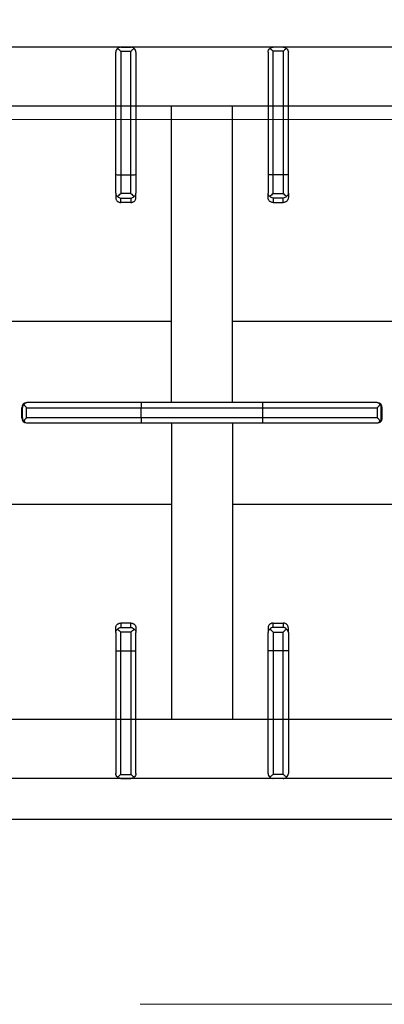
# Model space of a CAD drawing. Header units: millimetres. Extents: x -740 to 33545, y -26688 to 22494.
# Tile 90 of 256: x 9218 to 9236, y 10406 to 10454. Entities that reach past the tile are written whole.
import ezdxf

# ---------------------------------------------------------------- set-up
doc = ezdxf.new("R2010")
doc.units = ezdxf.units.MM
doc.header["$MEASUREMENT"] = 0
doc.linetypes.add('DASHED', pattern=[19.05, 12.7, -6.35])
doc.layers.get('Defpoints').update_dxf_attribs({"color": 252})
doc.layers.add('A_wyposażenie', color=252, linetype='Continuous', lineweight=9)
doc.layers.add('wymiarowanie', color=252, linetype='Continuous', lineweight=9)
doc.layers.add('PQ_200_2D', color=252, linetype='Continuous')
doc.layers.add('PQ_204_2D', color=252, linetype='Continuous')
doc.styles.add('styl2', font='simplex.shx')
doc.dimstyles.new('Skala 1-50', dxfattribs={"dimtxt": 12, "dimasz": 5, "dimexe": 1, "dimexo": 1, "dimgap": 1.5, "dimtad": 1, "dimdec": 1, "dimrnd": 0.5, "dimtxsty": 'styl2', "dimblk": 'ARCHTICK', "dimcen": 5, "dimadec": 0, "dimazin": 0, "dimtfac": 1, "dimtdec": 1, "dimtmove": 1, "dimatfit": 3, "dimldrblk": 'ARCHTICK', "dimfxl": 0, "dimlwd": -1, "dimlwe": -1, "dimarcsym": 0})

# ---------------------------------------------------------------- blocks, each defined once
blk = doc.blocks.new('dfghbnj')
at = {"layer": 'PQ_200_2D', "color": 8}
blk.add_line((5968.38, -17005.72), (5968.38, -17660.72), dxfattribs=at)
at = {"layer": 'PQ_204_2D', "color": 8}
for p, q in [((5588.38, -17657.22), (5588.38, -17091.22)), ((5948.38, -17657.22), (5948.38, -17091.22)), ((5763.38, -17288.37), (5763.38, -17287.95)), ((5765.88, -17285.45), (5765.88, -17285.9)), ((5770.88, -17285.45), (5765.88, -17285.45)), ((5770.88, -17285.9), (5765.88, -17285.9)), ((5770.88, -17287.81), (5765.88, -17287.81)), ((5765.88, -17287.81), (5765.88, -17344.2)), ((5770.88, -17285.9), (5770.88, -17285.45)), ((5770.88, -17344.2), (5770.88, -17287.81)), ((5773.38, -17287.95), (5773.38, -17288.37)), ((5763.38, -17344.26), (5763.38, -17288.37)), ((5773.38, -17288.37), (5773.38, -17344.26)), ((5651.14, -17331.71), (5590.85, -17331.71)), ((5660.28, -17331.71), (5651.14, -17331.71)), ((5660.28, -17331.71), (5662.42, -17331.71)), ((5876.47, -17331.71), (5874.34, -17331.71)), ((5876.47, -17331.71), (5885.62, -17331.71)), ((5885.62, -17331.71), (5945.9, -17331.71)), ((5588.38, -17334.21), (5588.38, -17339.21)), ((5588.38, -17334.21), (5588.38, -17339.21)), ((5590.37, -17334.21), (5590.37, -17339.21)), ((5590.37, -17334.21), (5651.19, -17334.21)), ((5651.19, -17334.21), (5651.19, -17339.21)), ((5651.19, -17334.21), (5660.39, -17334.21)), ((5660.39, -17339.21), (5660.39, -17334.21)), ((5664.85, -17334.21), (5662.75, -17334.21)), ((5662.75, -17334.21), (5662.75, -17339.21)), ((5664.85, -17339.21), (5664.85, -17334.21)), ((5871.9, -17339.21), (5871.9, -17334.21)), ((5871.9, -17334.21), (5874.01, -17334.21)), ((5874.01, -17334.21), (5874.01, -17339.21)), ((5885.56, -17334.21), (5876.36, -17334.21)), ((5876.36, -17339.21), (5876.36, -17334.21)), ((5885.56, -17334.21), (5885.56, -17339.21)), ((5946.38, -17334.21), (5885.56, -17334.21)), ((5946.38, -17334.21), (5946.38, -17339.21)), ((5948.38, -17334.21), (5948.38, -17339.21)), ((5948.38, -17334.21), (5948.38, -17339.21)), ((5651.19, -17339.21), (5590.37, -17339.21)), ((5660.39, -17339.21), (5651.19, -17339.21)), ((5662.75, -17339.21), (5664.85, -17339.21)), ((5874.01, -17339.21), (5871.9, -17339.21)), ((5876.36, -17339.21), (5885.56, -17339.21)), ((5885.56, -17339.21), (5946.38, -17339.21)), ((5590.85, -17341.71), (5651.14, -17341.71)), ((5651.14, -17341.71), (5660.28, -17341.71)), ((5662.42, -17341.71), (5660.28, -17341.71)), ((5763.38, -17404.15), (5763.38, -17344.26)), ((5765.88, -17344.2), (5765.88, -17404.2)), ((5770.88, -17344.2), (5765.88, -17344.2)), ((5770.88, -17404.2), (5770.88, -17344.2)), ((5773.38, -17344.26), (5773.38, -17404.15)), ((5874.34, -17341.71), (5876.47, -17341.71)), ((5885.62, -17341.71), (5876.47, -17341.71)), ((5945.9, -17341.71), (5885.62, -17341.71)), ((5763.38, -17359.22), (5617.36, -17359.22)), ((5773.38, -17359.22), (5919.4, -17359.22)), ((5763.38, -17389.22), (5617.36, -17389.22)), ((5773.38, -17389.22), (5919.4, -17389.22)), ((5763.38, -17460.03), (5763.38, -17404.15)), ((5765.88, -17404.2), (5765.88, -17460.59)), ((5770.88, -17404.2), (5765.88, -17404.2)), ((5770.88, -17460.59), (5770.88, -17404.2)), ((5773.38, -17404.15), (5773.38, -17460.03)), ((5588.38, -17414.22), (5588.38, -17409.22)), ((5588.38, -17414.22), (5588.38, -17409.22)), ((5590.37, -17414.22), (5590.37, -17409.22)), ((5651.19, -17409.22), (5590.37, -17409.22)), ((5590.85, -17406.72), (5651.14, -17406.72)), ((5651.14, -17406.72), (5660.28, -17406.72)), ((5651.19, -17414.22), (5651.19, -17409.22)), ((5660.39, -17409.22), (5651.19, -17409.22)), ((5662.42, -17406.72), (5660.28, -17406.72)), ((5660.39, -17409.22), (5660.39, -17414.22)), ((5662.75, -17409.22), (5664.85, -17409.22)), ((5662.75, -17414.22), (5662.75, -17409.22)), ((5664.85, -17409.22), (5664.85, -17414.22)), ((5871.9, -17409.22), (5871.9, -17414.22)), ((5874.01, -17409.22), (5871.9, -17409.22)), ((5874.01, -17414.22), (5874.01, -17409.22)), ((5874.34, -17406.72), (5876.47, -17406.72)), ((5876.36, -17409.22), (5885.56, -17409.22)), ((5876.36, -17409.22), (5876.36, -17414.22)), ((5885.62, -17406.72), (5876.47, -17406.72)), ((5885.56, -17409.22), (5946.38, -17409.22)), ((5885.56, -17414.22), (5885.56, -17409.22)), ((5945.9, -17406.72), (5885.62, -17406.72)), ((5946.38, -17414.22), (5946.38, -17409.22)), ((5948.38, -17414.22), (5948.38, -17409.22)), ((5948.38, -17414.22), (5948.38, -17409.22)), ((5590.37, -17414.22), (5651.19, -17414.22)), ((5651.19, -17414.22), (5660.39, -17414.22)), ((5664.85, -17414.22), (5662.75, -17414.22)), ((5871.9, -17414.22), (5874.01, -17414.22)), ((5885.56, -17414.22), (5876.36, -17414.22)), ((5946.38, -17414.22), (5885.56, -17414.22)), ((5651.14, -17416.72), (5590.85, -17416.72)), ((5660.28, -17416.72), (5651.14, -17416.72)), ((5660.28, -17416.72), (5662.42, -17416.72)), ((5876.47, -17416.72), (5874.34, -17416.72)), ((5876.47, -17416.72), (5885.62, -17416.72)), ((5885.62, -17416.72), (5945.9, -17416.72)), ((5763.38, -17460.45), (5763.38, -17460.03)), ((5771.48, -17462.4), (5765.27, -17462.4)), ((5770.88, -17460.59), (5765.88, -17460.59)), ((5770.88, -17462.5), (5765.88, -17462.5)), ((5765.88, -17462.5), (5765.88, -17462.95)), ((5770.88, -17462.95), (5770.88, -17462.5)), ((5773.38, -17460.03), (5773.38, -17460.45)), ((5770.88, -17462.95), (5765.88, -17462.95))]:
    blk.add_line(p, q, dxfattribs=at)
blk.add_lwpolyline([(5919.4, -17118.2), (5617.36, -17118.2), (5617.36, -17630.24), (5919.4, -17630.24)], close=True, dxfattribs=at)
for points in [[(5723.38, -17359.22), (5723.38, -17227.97, -1), (5813.38, -17227.97), (5813.38, -17359.22)], [(5813.38, -17389.22), (5813.38, -17517.97, -1), (5723.38, -17517.97), (5723.38, -17389.22)]]:
    blk.add_lwpolyline(points, format="xyb", dxfattribs=at)
at = {"layer": 'PQ_204_2D', "color": 8, "extrusion": (0, 0, -1)}
for centre, major_axis, ratio, start_param, end_param in [((5765.88, -17287.95), (0, 2.5), 0.99863, 4.712389, 6.283185), ((5765.88, -17288.37), (2.5, 0), 0.951091, 3.141593, 4.055957), ((5770.88, -17287.95), (0, 2.5), 0.99863, 0, 1.570796), ((5770.88, -17288.37), (-2.5, 0), 0.951091, 2.227228, 3.141593), ((5590.85, -17334.21), (0, 2.5), 0.948965, -0.895145, 0), ((5651.14, -17334.21), (0, 2.5), 0.02182, 0, 1.570796), ((5660.28, -17334.21), (0, 2.5), 0.84544, 0, 0.894481), ((5660.28, -17334.21), (2.5, 2.5), 0.02182, 0.872665, 1.54898), ((5660.28, -17334.21), (-1.92, 1.92), 0.8391, 1.592613, 2.268928), ((5590.85, -17339.21), (0, 2.5), 0.948965, 3.141593, 4.036737), ((5651.14, -17339.21), (0, 2.5), 0.02182, 1.570796, 3.141593), ((5660.28, -17339.21), (0, 2.5), 0.84544, 2.247111, 3.141593), ((5660.28, -17339.21), (-2.5, 2.5), 0.02182, 1.592613, 2.268928), ((5660.28, -17339.21), (1.92, 1.92), 0.8391, 0.872665, 1.54898), ((5765.88, -17344.26), (2.5, 0), 0.02182, 3.141593, 4.712389), ((5770.88, -17344.26), (2.5, 0), 0.02182, -1.570796, 0), ((5765.88, -17404.15), (-2.5, 0), 0.02182, 4.712389, 6.283185), ((5770.88, -17404.15), (-2.5, 0), 0.02182, 3.141593, 4.712389), ((5876.47, -17409.22), (1.92, 1.92), 0.8391, 4.014257, 4.690572), ((5876.47, -17409.22), (0, 2.5), 0.84544, -0.894481, 0), ((5876.47, -17409.22), (-2.5, 2.5), 0.02182, 4.734206, 5.410521), ((5885.62, -17409.22), (0, 2.5), 0.02182, 4.712389, 6.283185), ((5945.9, -17409.22), (0, 2.5), 0.948965, 0, 0.895145), ((5876.47, -17414.22), (-1.92, 1.92), 0.8391, 4.734206, 5.410521), ((5876.47, -17414.22), (2.5, 2.5), 0.02182, 4.014257, 4.690572), ((5885.62, -17414.22), (0, 2.5), 0.02182, 3.141593, 4.712389), ((5876.47, -17414.22), (0, 2.5), 0.84544, 3.141593, 4.036074), ((5945.9, -17414.22), (0, 2.5), 0.948965, 2.246448, 3.141593), ((5765.88, -17460.03), (2.5, 0), 0.951091, 2.227228, 3.141593), ((5765.88, -17460.45), (0, 2.5), 0.99863, 3.141593, 4.712389), ((5765.88, -17459.06), (0, 3.44), 0.725954, 3.141593, 3.386992), ((5770.88, -17460.45), (0, 2.5), 0.99863, 1.570796, 3.141593), ((5770.88, -17459.06), (0, 3.44), 0.725954, 2.896194, 3.141593), ((5770.88, -17460.03), (-2.5, 0), 0.951091, 3.141593, 4.055957)]:
    blk.add_ellipse(centre, major_axis=major_axis, ratio=ratio, start_param=start_param, end_param=end_param, dxfattribs=at)
at = {"layer": 'PQ_204_2D', "color": 8}
for centre, major_axis, ratio, start_param, end_param in [((5876.47, -17334.21), (0, 2.5), 0.84544, 0, 0.894481), ((5885.62, -17334.21), (0, 2.5), 0.02182, 0, 1.570796), ((5945.9, -17334.21), (0, 2.5), 0.948965, -0.895145, 0), ((5876.47, -17334.21), (1.92, 1.92), 0.8391, 1.592613, 2.268928), ((5876.47, -17334.21), (-2.5, 2.5), 0.02182, 0.872665, 1.54898), ((5876.47, -17339.21), (-1.92, 1.92), 0.8391, 0.872665, 1.54898), ((5876.47, -17339.21), (2.5, 2.5), 0.02182, 1.592613, 2.268928), ((5876.47, -17339.21), (0, 2.5), 0.84544, 2.247111, 3.141593), ((5885.62, -17339.21), (0, 2.5), 0.02182, 1.570796, 3.141593), ((5945.9, -17339.21), (0, 2.5), 0.948965, 3.141593, 4.036737), ((5590.85, -17409.22), (0, 2.5), 0.948965, 0, 0.895145), ((5651.14, -17409.22), (0, 2.5), 0.02182, 4.712389, 6.283185), ((5660.28, -17409.22), (0, 2.5), 0.84544, -0.894481, 0), ((5660.28, -17409.22), (2.5, 2.5), 0.02182, 4.734206, 5.410521), ((5660.28, -17409.22), (-1.92, 1.92), 0.8391, 4.014257, 4.690572), ((5651.14, -17414.22), (0, 2.5), 0.02182, 3.141593, 4.712389), ((5660.28, -17414.22), (-2.5, 2.5), 0.02182, 4.014257, 4.690572), ((5660.28, -17414.22), (1.92, 1.92), 0.8391, 4.734206, 5.410521), ((5590.85, -17414.22), (0, 2.5), 0.948965, 2.246448, 3.141593), ((5660.28, -17414.22), (0, 2.5), 0.84544, 3.141593, 4.036074)]:
    blk.add_ellipse(centre, major_axis=major_axis, ratio=ratio, start_param=start_param, end_param=end_param, dxfattribs=at)
for points, knots in [([(5765.88, -17285.9), (5765.73, -17285.91), (5765.58, -17285.93), (5765.28, -17286), (5765.13, -17286.04), (5764.76, -17286.2), (5764.54, -17286.33), (5764.35, -17286.49)], [0, 0, 0, 0, 0.576945, 0.576945, 1.153889, 1.153889, 2.012527, 2.012527, 2.012527, 2.012527]), ([(5764.35, -17286.49), (5764.46, -17286.58), (5764.57, -17286.67), (5764.78, -17286.85), (5764.89, -17286.95), (5765.11, -17287.14), (5765.22, -17287.23), (5765.43, -17287.42), (5765.54, -17287.51), (5765.68, -17287.63), (5765.72, -17287.67), (5765.78, -17287.73), (5765.8, -17287.75), (5765.83, -17287.77), (5765.84, -17287.78), (5765.85, -17287.79), (5765.86, -17287.79), (5765.86, -17287.8), (5765.87, -17287.8), (5765.87, -17287.81), (5765.87, -17287.81), (5765.87, -17287.81), (5765.87, -17287.81), (5765.87, -17287.81), (5765.87, -17287.81), (5765.87, -17287.81), (5765.88, -17287.81), (5765.88, -17287.81)], [5.918216, 5.918216, 5.918216, 5.918216, 6.381677, 6.381677, 6.833246, 6.833246, 7.284815, 7.284815, 7.736384, 7.736384, 7.962168, 7.962168, 8.07506, 8.07506, 8.131506, 8.131506, 8.159729, 8.159729, 8.173841, 8.173841, 8.180897, 8.180897, 8.184425, 8.184425, 8.186189, 8.186189, 8.187953, 8.187953, 8.187953, 8.187953]), ([(5772.4, -17286.49), (5772.21, -17286.33), (5771.99, -17286.2), (5771.62, -17286.04), (5771.47, -17286), (5771.17, -17285.93), (5771.02, -17285.91), (5770.88, -17285.9)], [11.914764, 11.914764, 11.914764, 11.914764, 12.773402, 12.773402, 13.350347, 13.350347, 13.927292, 13.927292, 13.927292, 13.927292]), ([(5770.88, -17287.81), (5770.88, -17287.81), (5770.88, -17287.81), (5770.88, -17287.81), (5770.88, -17287.81), (5770.88, -17287.81), (5770.88, -17287.81), (5770.88, -17287.81), (5770.88, -17287.81), (5770.89, -17287.8), (5770.89, -17287.8), (5770.89, -17287.79), (5770.9, -17287.79), (5770.91, -17287.78), (5770.92, -17287.77), (5770.95, -17287.75), (5770.97, -17287.73), (5771.03, -17287.67), (5771.08, -17287.63), (5771.21, -17287.51), (5771.32, -17287.42), (5771.53, -17287.23), (5771.64, -17287.14), (5771.86, -17286.95), (5771.97, -17286.85), (5772.18, -17286.67), (5772.29, -17286.58), (5772.4, -17286.49)], [8.188469, 8.188469, 8.188469, 8.188469, 8.190233, 8.190233, 8.191997, 8.191997, 8.195525, 8.195525, 8.202581, 8.202581, 8.216692, 8.216692, 8.244915, 8.244915, 8.301361, 8.301361, 8.414254, 8.414254, 8.640038, 8.640038, 9.091607, 9.091607, 9.543176, 9.543176, 9.994745, 9.994745, 10.458205, 10.458205, 10.458205, 10.458205]), ([(5662.42, -17331.71), (5662.57, -17331.71), (5662.73, -17331.73), (5663.04, -17331.79), (5663.2, -17331.84), (5663.5, -17331.97), (5663.64, -17332.05), (5663.91, -17332.23), (5664.03, -17332.34), (5664.25, -17332.56), (5664.35, -17332.68), (5664.53, -17332.96), (5664.6, -17333.1), (5664.73, -17333.41), (5664.77, -17333.57), (5664.84, -17333.9), (5664.85, -17334.06), (5664.85, -17334.21)], [3.776921, 3.776921, 3.776921, 3.776921, 4.248957, 4.248957, 4.720993, 4.720993, 5.193029, 5.193029, 5.665065, 5.665065, 6.135831, 6.135831, 6.606596, 6.606596, 7.077361, 7.077361, 7.548126, 7.548126, 7.548126, 7.548126]), ([(5874.34, -17331.71), (5874.18, -17331.71), (5874.03, -17331.73), (5873.71, -17331.79), (5873.56, -17331.84), (5873.26, -17331.97), (5873.11, -17332.05), (5872.85, -17332.23), (5872.72, -17332.34), (5872.51, -17332.56), (5872.41, -17332.68), (5872.23, -17332.96), (5872.15, -17333.1), (5872.02, -17333.41), (5871.98, -17333.57), (5871.92, -17333.9), (5871.9, -17334.06), (5871.9, -17334.21)], [3.776921, 3.776921, 3.776921, 3.776921, 4.248957, 4.248957, 4.720993, 4.720993, 5.193029, 5.193029, 5.665065, 5.665065, 6.135831, 6.135831, 6.606596, 6.606596, 7.077361, 7.077361, 7.548126, 7.548126, 7.548126, 7.548126]), ([(5588.38, -17334.21), (5588.38, -17334.07), (5588.4, -17333.92), (5588.47, -17333.62), (5588.52, -17333.47), (5588.68, -17333.08), (5588.82, -17332.86), (5589, -17332.65)], [0, 0, 0, 0, 0.576945, 0.576945, 1.153889, 1.153889, 2.068716, 2.068716, 2.068716, 2.068716]), ([(5589, -17332.65), (5589.17, -17332.86), (5589.37, -17333.08), (5589.71, -17333.47), (5589.84, -17333.62), (5590.11, -17333.92), (5590.25, -17334.07), (5590.37, -17334.21)], [11.858599, 11.858599, 11.858599, 11.858599, 12.773425, 12.773425, 13.35037, 13.35037, 13.927314, 13.927314, 13.927314, 13.927314]), ([(5947.76, -17332.65), (5947.58, -17332.86), (5947.38, -17333.08), (5947.04, -17333.47), (5946.91, -17333.62), (5946.64, -17333.92), (5946.51, -17334.07), (5946.38, -17334.21)], [11.858599, 11.858599, 11.858599, 11.858599, 12.773425, 12.773425, 13.35037, 13.35037, 13.927314, 13.927314, 13.927314, 13.927314]), ([(5948.38, -17334.21), (5948.37, -17334.07), (5948.35, -17333.92), (5948.28, -17333.62), (5948.23, -17333.47), (5948.07, -17333.08), (5947.93, -17332.86), (5947.76, -17332.65)], [0, 0, 0, 0, 0.576945, 0.576945, 1.153889, 1.153889, 2.068716, 2.068716, 2.068716, 2.068716]), ([(5589, -17340.78), (5588.82, -17340.57), (5588.68, -17340.35), (5588.52, -17339.96), (5588.47, -17339.81), (5588.4, -17339.51), (5588.38, -17339.36), (5588.38, -17339.21)], [11.858599, 11.858599, 11.858599, 11.858599, 12.773425, 12.773425, 13.35037, 13.35037, 13.927314, 13.927314, 13.927314, 13.927314]), ([(5590.37, -17339.21), (5590.25, -17339.36), (5590.11, -17339.51), (5589.84, -17339.81), (5589.71, -17339.96), (5589.37, -17340.35), (5589.17, -17340.57), (5589, -17340.78)], [0, 0, 0, 0, 0.576945, 0.576945, 1.153889, 1.153889, 2.068716, 2.068716, 2.068716, 2.068716]), ([(5664.85, -17339.21), (5664.85, -17339.37), (5664.84, -17339.53), (5664.77, -17339.86), (5664.73, -17340.02), (5664.6, -17340.33), (5664.53, -17340.47), (5664.35, -17340.75), (5664.25, -17340.87), (5664.03, -17341.09), (5663.91, -17341.2), (5663.64, -17341.38), (5663.5, -17341.46), (5663.2, -17341.59), (5663.04, -17341.64), (5662.73, -17341.7), (5662.57, -17341.71), (5662.42, -17341.71)], [15.096253, 15.096253, 15.096253, 15.096253, 15.567018, 15.567018, 16.037783, 16.037783, 16.508548, 16.508548, 16.979314, 16.979314, 17.45135, 17.45135, 17.923386, 17.923386, 18.395422, 18.395422, 18.867458, 18.867458, 18.867458, 18.867458]), ([(5871.9, -17339.21), (5871.9, -17339.37), (5871.92, -17339.53), (5871.98, -17339.86), (5872.02, -17340.02), (5872.15, -17340.33), (5872.23, -17340.47), (5872.41, -17340.75), (5872.51, -17340.87), (5872.72, -17341.09), (5872.85, -17341.2), (5873.11, -17341.38), (5873.26, -17341.46), (5873.56, -17341.59), (5873.71, -17341.64), (5874.03, -17341.7), (5874.18, -17341.71), (5874.34, -17341.71)], [15.096253, 15.096253, 15.096253, 15.096253, 15.567018, 15.567018, 16.037783, 16.037783, 16.508548, 16.508548, 16.979314, 16.979314, 17.45135, 17.45135, 17.923386, 17.923386, 18.395422, 18.395422, 18.867458, 18.867458, 18.867458, 18.867458]), ([(5946.38, -17339.21), (5946.51, -17339.36), (5946.64, -17339.51), (5946.91, -17339.81), (5947.04, -17339.96), (5947.38, -17340.35), (5947.58, -17340.57), (5947.76, -17340.78)], [0, 0, 0, 0, 0.576945, 0.576945, 1.153889, 1.153889, 2.068716, 2.068716, 2.068716, 2.068716]), ([(5947.76, -17340.78), (5947.93, -17340.57), (5948.07, -17340.35), (5948.23, -17339.96), (5948.28, -17339.81), (5948.35, -17339.51), (5948.37, -17339.36), (5948.38, -17339.21)], [11.858599, 11.858599, 11.858599, 11.858599, 12.773425, 12.773425, 13.35037, 13.35037, 13.927314, 13.927314, 13.927314, 13.927314]), ([(5589, -17407.65), (5588.82, -17407.86), (5588.68, -17408.08), (5588.52, -17408.47), (5588.47, -17408.62), (5588.4, -17408.92), (5588.38, -17409.07), (5588.38, -17409.22)], [11.858599, 11.858599, 11.858599, 11.858599, 12.773425, 12.773425, 13.35037, 13.35037, 13.927314, 13.927314, 13.927314, 13.927314]), ([(5590.37, -17409.22), (5590.25, -17409.07), (5590.11, -17408.92), (5589.84, -17408.62), (5589.71, -17408.47), (5589.37, -17408.08), (5589.17, -17407.86), (5589, -17407.65)], [0, 0, 0, 0, 0.576945, 0.576945, 1.153889, 1.153889, 2.068716, 2.068716, 2.068716, 2.068716]), ([(5664.85, -17409.22), (5664.85, -17409.06), (5664.84, -17408.9), (5664.77, -17408.57), (5664.73, -17408.41), (5664.6, -17408.11), (5664.53, -17407.96), (5664.35, -17407.68), (5664.25, -17407.56), (5664.03, -17407.34), (5663.91, -17407.23), (5663.64, -17407.05), (5663.5, -17406.97), (5663.2, -17406.84), (5663.04, -17406.79), (5662.73, -17406.73), (5662.57, -17406.72), (5662.42, -17406.72)], [15.096253, 15.096253, 15.096253, 15.096253, 15.567018, 15.567018, 16.037783, 16.037783, 16.508548, 16.508548, 16.979314, 16.979314, 17.45135, 17.45135, 17.923386, 17.923386, 18.395422, 18.395422, 18.867458, 18.867458, 18.867458, 18.867458]), ([(5871.9, -17409.22), (5871.9, -17409.06), (5871.92, -17408.9), (5871.98, -17408.57), (5872.02, -17408.41), (5872.15, -17408.11), (5872.23, -17407.96), (5872.41, -17407.68), (5872.51, -17407.56), (5872.72, -17407.34), (5872.85, -17407.23), (5873.11, -17407.05), (5873.26, -17406.97), (5873.56, -17406.84), (5873.71, -17406.79), (5874.03, -17406.73), (5874.18, -17406.72), (5874.34, -17406.72)], [15.096253, 15.096253, 15.096253, 15.096253, 15.567018, 15.567018, 16.037783, 16.037783, 16.508548, 16.508548, 16.979314, 16.979314, 17.45135, 17.45135, 17.923386, 17.923386, 18.395422, 18.395422, 18.867458, 18.867458, 18.867458, 18.867458]), ([(5946.38, -17409.22), (5946.51, -17409.07), (5946.64, -17408.92), (5946.91, -17408.62), (5947.04, -17408.47), (5947.38, -17408.08), (5947.58, -17407.86), (5947.76, -17407.65)], [0, 0, 0, 0, 0.576945, 0.576945, 1.153889, 1.153889, 2.068716, 2.068716, 2.068716, 2.068716]), ([(5947.76, -17407.65), (5947.93, -17407.86), (5948.07, -17408.08), (5948.23, -17408.47), (5948.28, -17408.62), (5948.35, -17408.92), (5948.37, -17409.07), (5948.38, -17409.22)], [11.858599, 11.858599, 11.858599, 11.858599, 12.773425, 12.773425, 13.35037, 13.35037, 13.927314, 13.927314, 13.927314, 13.927314]), ([(5588.38, -17414.22), (5588.38, -17414.36), (5588.4, -17414.51), (5588.47, -17414.81), (5588.52, -17414.96), (5588.68, -17415.35), (5588.82, -17415.58), (5589, -17415.78)], [0, 0, 0, 0, 0.576945, 0.576945, 1.153889, 1.153889, 2.068716, 2.068716, 2.068716, 2.068716]), ([(5589, -17415.78), (5589.17, -17415.58), (5589.37, -17415.35), (5589.71, -17414.96), (5589.84, -17414.81), (5590.11, -17414.51), (5590.25, -17414.36), (5590.37, -17414.22)], [11.858599, 11.858599, 11.858599, 11.858599, 12.773425, 12.773425, 13.35037, 13.35037, 13.927314, 13.927314, 13.927314, 13.927314]), ([(5662.42, -17416.72), (5662.57, -17416.72), (5662.73, -17416.7), (5663.04, -17416.64), (5663.2, -17416.59), (5663.5, -17416.46), (5663.64, -17416.38), (5663.91, -17416.2), (5664.03, -17416.09), (5664.25, -17415.87), (5664.35, -17415.75), (5664.53, -17415.47), (5664.6, -17415.33), (5664.73, -17415.02), (5664.77, -17414.86), (5664.84, -17414.54), (5664.85, -17414.37), (5664.85, -17414.22)], [3.776921, 3.776921, 3.776921, 3.776921, 4.248957, 4.248957, 4.720993, 4.720993, 5.193029, 5.193029, 5.665065, 5.665065, 6.135831, 6.135831, 6.606596, 6.606596, 7.077361, 7.077361, 7.548126, 7.548126, 7.548126, 7.548126]), ([(5874.34, -17416.72), (5874.18, -17416.72), (5874.03, -17416.7), (5873.71, -17416.64), (5873.56, -17416.59), (5873.26, -17416.46), (5873.11, -17416.38), (5872.85, -17416.2), (5872.72, -17416.09), (5872.51, -17415.87), (5872.41, -17415.75), (5872.23, -17415.47), (5872.15, -17415.33), (5872.02, -17415.02), (5871.98, -17414.86), (5871.92, -17414.54), (5871.9, -17414.37), (5871.9, -17414.22)], [3.776921, 3.776921, 3.776921, 3.776921, 4.248957, 4.248957, 4.720993, 4.720993, 5.193029, 5.193029, 5.665065, 5.665065, 6.135831, 6.135831, 6.606596, 6.606596, 7.077361, 7.077361, 7.548126, 7.548126, 7.548126, 7.548126]), ([(5947.76, -17415.78), (5947.58, -17415.58), (5947.38, -17415.35), (5947.04, -17414.96), (5946.91, -17414.81), (5946.64, -17414.51), (5946.51, -17414.36), (5946.38, -17414.22)], [11.858599, 11.858599, 11.858599, 11.858599, 12.773425, 12.773425, 13.35037, 13.35037, 13.927314, 13.927314, 13.927314, 13.927314]), ([(5948.38, -17414.22), (5948.37, -17414.36), (5948.35, -17414.51), (5948.28, -17414.81), (5948.23, -17414.96), (5948.07, -17415.35), (5947.93, -17415.58), (5947.76, -17415.78)], [0, 0, 0, 0, 0.576945, 0.576945, 1.153889, 1.153889, 2.068716, 2.068716, 2.068716, 2.068716]), ([(5765.88, -17460.59), (5765.88, -17460.59), (5765.87, -17460.59), (5765.87, -17460.59), (5765.87, -17460.59), (5765.87, -17460.59), (5765.87, -17460.59), (5765.87, -17460.6), (5765.87, -17460.6), (5765.87, -17460.6), (5765.86, -17460.6), (5765.86, -17460.61), (5765.85, -17460.61), (5765.84, -17460.62), (5765.83, -17460.63), (5765.8, -17460.66), (5765.78, -17460.67), (5765.72, -17460.73), (5765.68, -17460.77), (5765.54, -17460.89), (5765.43, -17460.98), (5765.22, -17461.17), (5765.11, -17461.26), (5764.89, -17461.46), (5764.78, -17461.55), (5764.57, -17461.73), (5764.46, -17461.82), (5764.35, -17461.91)], [8.187953, 8.187953, 8.187953, 8.187953, 8.189716, 8.189716, 8.19148, 8.19148, 8.195008, 8.195008, 8.202064, 8.202064, 8.216176, 8.216176, 8.244399, 8.244399, 8.300845, 8.300845, 8.413737, 8.413737, 8.639521, 8.639521, 9.09109, 9.09109, 9.542659, 9.542659, 9.994228, 9.994228, 10.457689, 10.457689, 10.457689, 10.457689]), ([(5764.35, -17461.91), (5764.54, -17462.07), (5764.76, -17462.2), (5765.08, -17462.33), (5765.17, -17462.37), (5765.27, -17462.4)], [11.914787, 11.914787, 11.914787, 11.914787, 12.773425, 12.773425, 13.14212, 13.14212, 13.14212, 13.14212]), ([(5772.4, -17461.91), (5772.29, -17461.82), (5772.18, -17461.73), (5771.97, -17461.55), (5771.86, -17461.46), (5771.64, -17461.26), (5771.53, -17461.17), (5771.32, -17460.98), (5771.21, -17460.89), (5771.08, -17460.77), (5771.03, -17460.73), (5770.97, -17460.67), (5770.95, -17460.66), (5770.92, -17460.63), (5770.91, -17460.62), (5770.9, -17460.61), (5770.89, -17460.61), (5770.89, -17460.6), (5770.89, -17460.6), (5770.88, -17460.6), (5770.88, -17460.6), (5770.88, -17460.59), (5770.88, -17460.59), (5770.88, -17460.59), (5770.88, -17460.59), (5770.88, -17460.59), (5770.88, -17460.59), (5770.88, -17460.59)], [5.918733, 5.918733, 5.918733, 5.918733, 6.382193, 6.382193, 6.833762, 6.833762, 7.285331, 7.285331, 7.7369, 7.7369, 7.962685, 7.962685, 8.075577, 8.075577, 8.132023, 8.132023, 8.160246, 8.160246, 8.174358, 8.174358, 8.181413, 8.181413, 8.184941, 8.184941, 8.186705, 8.186705, 8.188469, 8.188469, 8.188469, 8.188469]), ([(5771.48, -17462.4), (5771.58, -17462.37), (5771.68, -17462.33), (5771.99, -17462.2), (5772.21, -17462.07), (5772.4, -17461.91)], [0.785194, 0.785194, 0.785194, 0.785194, 1.153889, 1.153889, 2.012527, 2.012527, 2.012527, 2.012527])]:
    blk.add_open_spline(points, degree=3, knots=knots, dxfattribs=at)
blk = doc.blocks.new('_ArchTick')
at = {"color": 0, "linetype": 'ByBlock', "const_width": 0.15}
blk.add_lwpolyline([(-0.5, -0.5), (0.5, 0.5)], dxfattribs=at)
blk = doc.blocks.new('*D2199')
at = {"layer": 'Defpoints', "color": 0}
for p in [(8932.185, 10460.603), (9368.185, 10460.603), (9368.185, 10449.072)]:
    blk.add_point(p, dxfattribs=at)
at = {"layer": 'wymiarowanie', "color": 0}
for p, q in [((8932.185, 10454.072), (8932.185, 10448.072)), ((9368.185, 10454.072), (9368.185, 10448.072)), ((8932.185, 10449.072), (9368.185, 10449.072))]:
    blk.add_line(p, q, dxfattribs=at)
at = {"layer": 'wymiarowanie', "color": 0, "xscale": 5, "yscale": 5, "zscale": 5, "rotation": 180}
blk.add_blockref('_ArchTick', (8932.185, 10449.072), dxfattribs=at)
at = {"layer": 'wymiarowanie', "color": 0, "xscale": 5, "yscale": 5, "zscale": 5}
blk.add_blockref('_ArchTick', (9368.185, 10449.072), dxfattribs=at)
at = {"layer": 'wymiarowanie', "color": 0, "insert": (9150.185, 10456.872), "char_height": 12, "attachment_point": 5, "style": 'styl2'}
blk.add_mtext('436', dxfattribs=at)

msp = doc.modelspace()

# ---------------------------------------------------------------- linework, layer by layer
at = {"layer": 'A_wyposażenie', "linetype": 'DASHED'}
msp.add_lwpolyline([(9090.185, 10405.523), (9270.185, 10405.523), (9270.211, 10680.023), (9090.185, 10680.023)], close=True, dxfattribs=at)

# ---------------------------------------------------------------- block references
at = {"layer": 'A_wyposażenie', "xscale": -0.09999999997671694, "yscale": 0.09999999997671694, "zscale": 0.1, "rotation": 90}
msp.add_blockref('dfghbnj', (7489.164, 11011.478), dxfattribs=at)

# ---------------------------------------------------------------- dimensions: what is measured, and where the dimension line sits
at = {"layer": 'wymiarowanie'}
dim = msp.add_linear_dim(base=(9368.185, 10449.072), p1=(8932.185, 10460.603), p2=(9368.185, 10460.603), dimstyle='Skala 1-50', dxfattribs=at)
dim.commit()
dim.dimension.update_dxf_attribs({"geometry": '*D2199', "text_midpoint": (9150.185, 10456.872)})

doc.saveas('drawing.dxf')
